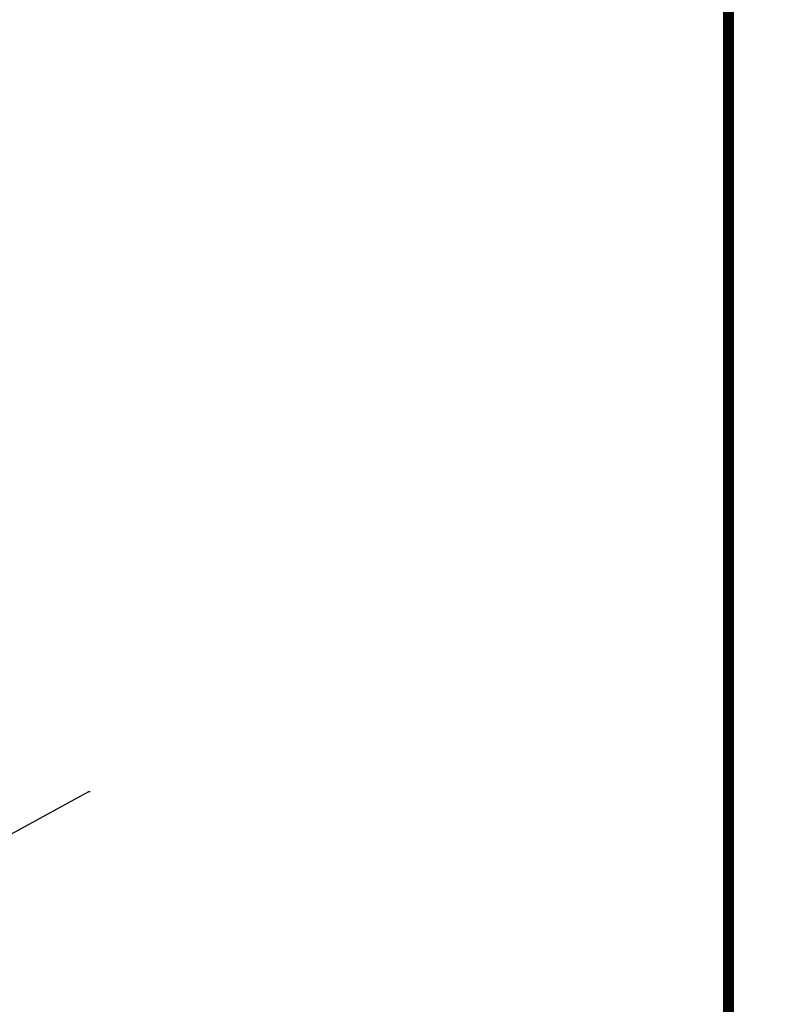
# Model space of a CAD drawing. Extents: x 4615668 to 9294084, y 5325188 to 10688993.
# Tile 179 of 256: x 4635762 to 4635782, y 5332025 to 5332052. Entities that reach past the tile are written whole.
import ezdxf
from ezdxf import colors
from ezdxf.entities.mleader import LeaderData, LeaderLine
from ezdxf.math import Vec2, Vec3

# ---------------------------------------------------------------- set-up
doc = ezdxf.new("R2010")
doc.units = 0
doc.header["$MEASUREMENT"] = 0
doc.layers.add('A_wymiary', color=152, linetype='Continuous', lineweight=5)
doc.layers.add('sciany', color=1, linetype='Continuous')
doc.styles.get("Standard").update_dxf_attribs({"font": 'txt.shx'})

msp = doc.modelspace()

# ---------------------------------------------------------------- linework, layer by layer
at = {"layer": 'sciany', "ltscale": 40, "const_width": 0.3}
msp.add_lwpolyline([(4635751.03, 5331999.777), (4635781.03, 5331999.777), (4635781.03, 5332344.778), (4635751.03, 5332344.778)], close=True, dxfattribs=at)

# ---------------------------------------------------------------- leaders
at = {"layer": 'A_wymiary', "ltscale": 40}
ml = msp.add_multileader_mtext('Standard', dxfattribs=at)
ml.set_content('{\\C146;\\c9000464;kątownik alu. 20x20\\P RAL kolor fasady}', color=4)
ml.set_leader_properties()
ml.build(insert=Vec2(0, 0))
ml.multileader.update_dxf_attribs({"text_right_attachment_type": 6, "dogleg_length": 0.036, "arrow_head_size": 0.018})
ctx = ml.context
ctx.base_point, ctx.char_height, ctx.arrow_head_size, ctx.landing_gap_size, ctx.plane_origin = Vec3(4635763.472, 5332031.118), 10, 0.018, 0.009, Vec3(4635860.913, 5332074.303)
ctx.right_attachment, ctx.text_align_type = 6, 2
notes = []
notes.append((ctx, [(0, (1, 1, 0), (4635763.436, 5332031.118), (1, 0), 0.036, [(0, [(4635745.932, 5332021.567)], 0, [])])]))
ctx.mtext.insert, ctx.mtext.width, ctx.mtext.defined_height, ctx.mtext.alignment, ctx.mtext.flow_direction = Vec3(4635928.481, 5332037.785), 1666.43207, 407.48, 3, 5
for ctx, leaders in notes:
    for number, flags, end, landing, length, lines in leaders:
        leader = LeaderData()
        leader.index, (leader.has_last_leader_line, leader.has_dogleg_vector, leader.attachment_direction) = number, flags
        leader.last_leader_point, leader.dogleg_vector, leader.dogleg_length = Vec3(end), Vec3(landing), length
        for number, points, colour, breaks in lines:
            line = LeaderLine()
            line.index, line.vertices, line.color, line.breaks = number, Vec3.list(points), colors.encode_raw_color(colour), breaks
            leader.lines.append(line)
        ctx.leaders.append(leader)

doc.saveas('drawing.dxf')
